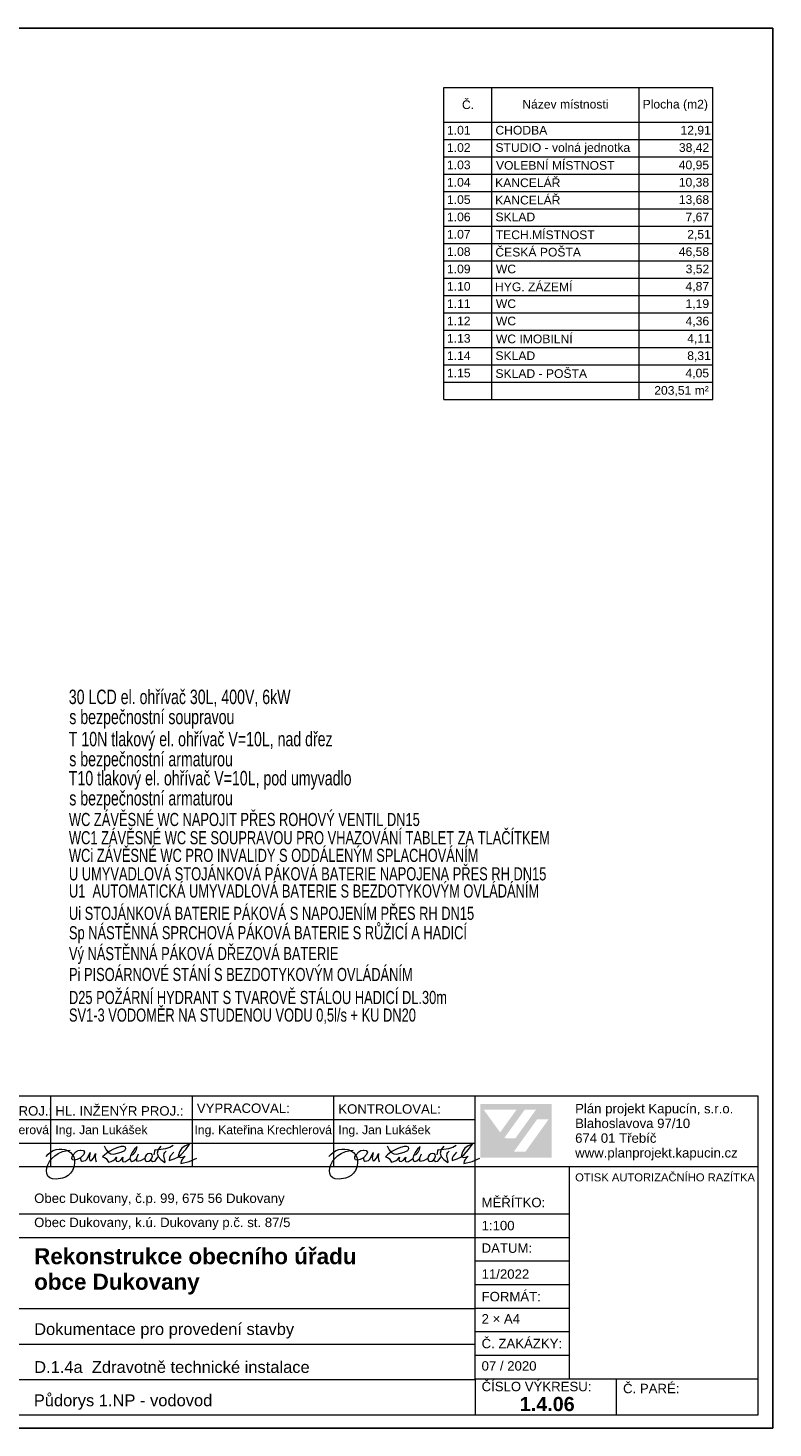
# Model space of a CAD drawing. Header units: millimetres. Extents: x 28262 to 240133, y -152087 to 56534.
# Tile 45 of 107: x 59303 to 75100, y -7545 to 22155. Entities that reach past the tile are written whole.
import ezdxf

# ---------------------------------------------------------------- set-up
doc = ezdxf.new("R2010")
doc.units = ezdxf.units.MM
doc.header["$MEASUREMENT"] = 0
doc.layers.get('0').update_dxf_attribs({"lineweight": 9})
for name, color, linetype, lineweight in [('--písmo', 7, 'Continuous', 25), ('--tabulka', 7, 'Continuous', 20), ('--VODA_POPIS', 7, 'Continuous', 25), ('1_POHLED ZÁPADNÍ_2_0', 7, 'Continuous', 13)]:
    doc.layers.add(name, color=color, linetype=linetype, lineweight=lineweight)
doc.styles.add('GENERATED_STYLE_1', font='arial.ttf')
doc.styles.add('GENERATED_STYLE_2', font='arialbd.ttf')
doc.styles.add('GENEROVANÝ_STYL_1', font='arial.ttf')
doc.styles.add('styl3', font='arial.ttf', dxfattribs={"width": 0.7, "height": 250})

msp = doc.modelspace()

# ---------------------------------------------------------------- hatches: boundary and pattern name
at = {"linetype": 'Continuous', "lineweight": 25}
h = msp.add_hatch(color=1, dxfattribs=at)
h.paths.add_polyline_path([(68897, -671), (70405, -671), (70405, -1809), (68897, -1809)])
h.paths.add_polyline_path([(68966, -792), (69314, -1274), (69662, -793)], flags=0)
h.paths.add_polyline_path([(70076, -791), (69836, -791), (69399, -1396), (69639, -1397)], flags=0)
h.paths.add_polyline_path([(70344, -996), (70099, -996), (69606, -1681), (69851, -1681)], flags=0)

# ---------------------------------------------------------------- linework, layer by layer
at = {"layer": '--písmo'}
for p, q in [((75100, 22155), (33100, 22155)), ((75100, -7545), (75100, 22155)), ((33100, -7545), (75100, -7545))]:
    msp.add_line(p, q, dxfattribs=at)
at = {"layer": '--tabulka', "linetype": 'Continuous'}
for p, q in [((56783, -500), (74783, -500)), ((59783, -500), (59783, -2000)), ((62783, -500), (62783, -2000)), ((65783, -500), (65783, -2000)), ((68783, -6500), (68783, -500)), ((74783, -6500), (74783, -500)), ((56783, -1000), (59783, -1000)), ((59783, -1000), (68783, -1000)), ((56783, -1500), (68783, -1500)), ((56783, -2000), (74783, -2000)), ((70783, -6500), (70783, -2000)), ((56783, -3000), (70783, -3000)), ((56783, -3500), (70783, -3500)), ((68783, -4000), (70783, -4000)), ((68783, -4500), (70783, -4500)), ((68783, -5017), (56783, -5017)), ((68783, -5000), (70783, -5000)), ((68783, -5500), (70783, -5500)), ((56783, -5767), (68783, -5767)), ((68783, -6000), (70783, -6000)), ((56783, -6517), (68783, -6517)), ((68783, -6500), (74783, -6500)), ((68783, -6500), (68783, -7267)), ((71783, -7267), (71783, -6500)), ((74783, -7267), (74783, -6500)), ((56783, -7267), (68783, -7267)), ((68783, -7267), (74783, -7267))]:
    msp.add_line(p, q, dxfattribs=at)
at = {"layer": '--tabulka', "linetype": 'Continuous', "flags": 128}
for points in [[(59685, -1788), (59728, -1734), (59779, -1692), (59836, -1660), (59897, -1639), (59960, -1628), (60023, -1627), (60083, -1637), (60140, -1656)], [(59819, -2258), (59765, -2237), (59726, -2200), (59703, -2149), (59695, -2089), (59702, -2026), (59723, -1960), (59758, -1894), (59806, -1830), (59869, -1772), (59945, -1721), (60036, -1682), (60140, -1656)], [(60140, -1656), (60195, -1650)], [(60140, -1656), (60205, -1697), (60255, -1754), (60278, -1803), (60290, -1861)], [(60290, -1861), (60250, -1854), (60233, -1831), (60236, -1795), (60255, -1754)], [(60255, -1754), (60320, -1685), (60363, -1660), (60411, -1649)], [(60411, -1649), (60425, -1648), (60477, -1659), (60499, -1691), (60483, -1741), (60423, -1807)], [(60559, -1836), (60619, -1702)], [(60619, -1702), (60602, -1814), (60616, -1871), (60631, -1879), (60650, -1873), (60694, -1823), (60736, -1720)], [(60736, -1720), (60728, -1799), (60734, -1852), (60751, -1896)], [(61000, -1694), (60929, -1747), (60882, -1795)], [(60920, -1562), (60959, -1641), (61000, -1694)], [(61021, -1681), (61000, -1694)], [(61000, -1694), (61057, -1731), (61122, -1738), (61280, -1695)], [(61205, -1592), (61116, -1628), (61021, -1681)], [(61280, -1695), (61355, -1655), (61379, -1614), (61368, -1590), (61334, -1576), (61280, -1576), (61205, -1592)], [(61512, -1698), (61478, -1768), (61462, -1831)], [(61494, -1757), (61539, -1735), (61577, -1691), (61605, -1637), (61617, -1582)], [(61617, -1582), (61560, -1632), (61512, -1698)], [(61640, -1736), (61605, -1823), (61602, -1861), (61609, -1887)], [(61920, -1731), (61879, -1718), (61842, -1728), (61811, -1754), (61789, -1790), (61780, -1829)], [(61903, -1862), (61932, -1821), (61942, -1778), (61937, -1751), (61920, -1731)], [(61979, -1751), (61997, -1640), (62015, -1641), (62063, -1639)], [(62063, -1639), (62045, -1713), (62066, -1783), (62121, -1849), (62207, -1911)], [(62063, -1639), (62227, -1613), (62312, -1585), (62380, -1542)], [(62118, -1564), (62063, -1639)], [(62207, -1911), (62210, -1890), (62184, -1776), (62188, -1722), (62204, -1697), (62233, -1674)], [(62392, -1694), (62318, -1779), (62300, -1823), (62294, -1869)], [(62564, -1608), (62514, -1684), (62488, -1786)], [(62492, -1789), (62554, -1740)], [(62492, -1789), (62546, -1806), (62589, -1798), (62635, -1779)], [(62554, -1740), (62647, -1638), (62727, -1524)], [(62727, -1524), (62636, -1556), (62564, -1608)], [(62635, -1779), (62572, -1846)], [(65685, -1788), (65728, -1734), (65779, -1692), (65836, -1660), (65897, -1639), (65960, -1628), (66023, -1627), (66083, -1637), (66140, -1656)], [(65819, -2258), (65765, -2237), (65726, -2200), (65703, -2149), (65695, -2089), (65702, -2026), (65723, -1960), (65758, -1894), (65806, -1830), (65869, -1772), (65945, -1721), (66036, -1682), (66140, -1656)], [(66140, -1656), (66195, -1650)], [(66140, -1656), (66205, -1697), (66255, -1754), (66278, -1803), (66290, -1861)], [(66290, -1861), (66250, -1854), (66233, -1831), (66236, -1795), (66255, -1754)], [(66255, -1754), (66320, -1685), (66363, -1660), (66411, -1649)], [(66411, -1649), (66425, -1648), (66477, -1659), (66499, -1691), (66483, -1741), (66423, -1807)], [(66559, -1836), (66619, -1702)], [(66619, -1702), (66602, -1814), (66616, -1871), (66631, -1879), (66650, -1873), (66694, -1823), (66736, -1720)], [(66736, -1720), (66728, -1799), (66734, -1852), (66751, -1896)], [(67000, -1694), (66929, -1747), (66882, -1795)], [(66920, -1562), (66959, -1641), (67000, -1694)], [(67021, -1681), (67000, -1694)], [(67000, -1694), (67057, -1731), (67122, -1738), (67280, -1695)], [(67205, -1592), (67116, -1628), (67021, -1681)], [(67280, -1695), (67355, -1655), (67379, -1614), (67368, -1590), (67334, -1576), (67280, -1576), (67205, -1592)], [(67512, -1698), (67478, -1768), (67462, -1831)], [(67494, -1757), (67539, -1735), (67577, -1691), (67605, -1637), (67617, -1582)], [(67617, -1582), (67560, -1632), (67512, -1698)], [(67640, -1736), (67605, -1823), (67602, -1861), (67609, -1887)], [(67920, -1731), (67879, -1718), (67842, -1728), (67811, -1754), (67789, -1790), (67780, -1829)], [(67903, -1862), (67932, -1821), (67942, -1778), (67937, -1751), (67920, -1731)], [(67979, -1751), (67997, -1640), (68015, -1641), (68063, -1639)], [(68063, -1639), (68045, -1713), (68066, -1783), (68121, -1849), (68207, -1911)], [(68063, -1639), (68227, -1613), (68312, -1585), (68380, -1542)], [(68118, -1564), (68063, -1639)], [(68207, -1911), (68210, -1890), (68184, -1776), (68188, -1722), (68204, -1697), (68233, -1674)], [(68392, -1694), (68318, -1779), (68300, -1823), (68294, -1869)], [(68564, -1608), (68514, -1684), (68488, -1786)], [(68492, -1789), (68554, -1740)], [(68492, -1789), (68546, -1806), (68589, -1798), (68635, -1779)], [(68554, -1740), (68647, -1638), (68727, -1524)], [(68727, -1524), (68636, -1556), (68564, -1608)], [(68635, -1779), (68572, -1846)], [(60290, -1923), (60275, -2008), (60245, -2081), (60204, -2140), (60153, -2187), (60095, -2222), (60032, -2247), (59902, -2266), (59819, -2258)], [(60419, -1814), (60344, -1848), (60290, -1861)], [(60290, -1861), (60290, -1923)], [(60419, -1814), (60417, -1832), (60425, -1868), (60436, -1881), (60453, -1884)], [(60423, -1807), (60419, -1814)], [(60423, -1813), (60419, -1814)], [(60453, -1884), (60520, -1869), (60559, -1836)], [(60882, -1795), (60925, -1806), (60959, -1828)], [(60959, -1828), (61010, -1902)], [(61010, -1902), (61063, -1890), (61109, -1870)], [(61109, -1870), (61148, -1840), (61180, -1801)], [(61180, -1801), (61163, -1852), (61179, -1885), (61219, -1890), (61268, -1862), (61313, -1799)], [(61313, -1799), (61303, -1858), (61308, -1885), (61323, -1897), (61370, -1888), (61454, -1833)], [(61462, -1831), (61480, -1875), (61507, -1888), (61547, -1874), (61598, -1833)], [(61609, -1887), (61696, -1873)], [(61696, -1873), (61771, -1831)], [(61780, -1829), (61779, -1836), (61792, -1875), (61824, -1890), (61864, -1885), (61903, -1862)], [(62047, -1798), (62016, -1850), (61982, -1888), (61945, -1896), (61903, -1862)], [(62294, -1869), (62401, -1837), (62492, -1789)], [(62488, -1786), (62492, -1789)], [(62544, -1933), (62718, -1893), (62885, -1822)], [(62572, -1846), (62553, -1887), (62544, -1933)], [(66290, -1923), (66275, -2008), (66245, -2081), (66204, -2140), (66153, -2187), (66095, -2222), (66032, -2247), (65902, -2266), (65819, -2258)], [(66419, -1814), (66344, -1848), (66290, -1861)], [(66290, -1861), (66290, -1923)], [(66419, -1814), (66417, -1832), (66425, -1868), (66436, -1881), (66453, -1884)], [(66423, -1807), (66419, -1814)], [(66423, -1813), (66419, -1814)], [(66453, -1884), (66520, -1869), (66559, -1836)], [(66882, -1795), (66925, -1806), (66959, -1828)], [(66959, -1828), (67010, -1902)], [(67010, -1902), (67063, -1890), (67109, -1870)], [(67109, -1870), (67148, -1840), (67180, -1801)], [(67180, -1801), (67163, -1852), (67179, -1885), (67219, -1890), (67268, -1862), (67313, -1799)], [(67313, -1799), (67303, -1858), (67308, -1885), (67323, -1897), (67370, -1888), (67454, -1833)], [(67462, -1831), (67480, -1875), (67507, -1888), (67547, -1874), (67598, -1833)], [(67609, -1887), (67696, -1873)], [(67696, -1873), (67771, -1831)], [(67780, -1829), (67779, -1836), (67792, -1875), (67824, -1890), (67864, -1885), (67903, -1862)], [(68047, -1798), (68016, -1850), (67982, -1888), (67945, -1896), (67903, -1862)], [(68294, -1869), (68401, -1837), (68492, -1789)], [(68488, -1786), (68492, -1789)], [(68544, -1933), (68718, -1893), (68885, -1822)], [(68572, -1846), (68553, -1887), (68544, -1933)]]:
    msp.add_lwpolyline(points, dxfattribs=at)
at = {"layer": '1_POHLED ZÁPADNÍ_2_0', "linetype": 'Continuous'}
for p, q in [((68123, 20896), (73827, 20896)), ((68123, 20160), (68123, 20896)), ((69135, 20160), (69135, 20896)), ((72263, 20160), (72263, 20896)), ((73827, 20160), (73827, 20896)), ((68123, 20160), (69135, 20160)), ((68123, 19792), (68123, 20160)), ((69135, 20160), (72263, 20160)), ((69135, 19792), (69135, 20160)), ((72263, 20160), (73827, 20160)), ((72263, 19792), (72263, 20160)), ((73827, 19792), (73827, 20160)), ((68123, 19792), (69135, 19792)), ((68123, 19424), (68123, 19792)), ((69135, 19792), (72263, 19792)), ((69135, 19424), (69135, 19792)), ((72263, 19792), (73827, 19792)), ((72263, 19424), (72263, 19792)), ((73827, 19424), (73827, 19792)), ((68123, 19424), (69135, 19424)), ((68123, 19056), (68123, 19424)), ((69135, 19424), (72263, 19424)), ((69135, 19056), (69135, 19424)), ((72263, 19424), (73827, 19424)), ((72263, 19056), (72263, 19424)), ((73827, 19056), (73827, 19424)), ((68123, 19056), (69135, 19056)), ((68123, 18688), (68123, 19056)), ((69135, 19056), (72263, 19056)), ((69135, 18688), (69135, 19056)), ((72263, 19056), (73827, 19056)), ((72263, 18688), (72263, 19056)), ((73827, 18688), (73827, 19056)), ((68123, 18688), (69135, 18688)), ((68123, 18320), (68123, 18688)), ((69135, 18688), (72263, 18688)), ((69135, 18320), (69135, 18688)), ((72263, 18688), (73827, 18688)), ((72263, 18320), (72263, 18688)), ((73827, 18320), (73827, 18688)), ((68123, 18320), (69135, 18320)), ((68123, 17952), (68123, 18320)), ((69135, 18320), (72263, 18320)), ((69135, 17952), (69135, 18320)), ((72263, 18320), (73827, 18320)), ((72263, 17952), (72263, 18320)), ((73827, 17952), (73827, 18320)), ((68123, 17952), (69135, 17952)), ((68123, 17584), (68123, 17952)), ((69135, 17952), (72263, 17952)), ((69135, 17584), (69135, 17952)), ((72263, 17952), (73827, 17952)), ((72263, 17584), (72263, 17952)), ((73827, 17584), (73827, 17952)), ((68123, 17584), (69135, 17584)), ((68123, 17216), (68123, 17584)), ((69135, 17584), (72263, 17584)), ((69135, 17216), (69135, 17584)), ((72263, 17584), (73827, 17584)), ((72263, 17216), (72263, 17584)), ((73827, 17216), (73827, 17584)), ((68123, 17216), (69135, 17216)), ((68123, 16848), (68123, 17216)), ((69135, 17216), (72263, 17216)), ((69135, 16848), (69135, 17216)), ((72263, 17216), (73827, 17216)), ((72263, 16848), (72263, 17216)), ((73827, 16848), (73827, 17216)), ((68123, 16848), (69135, 16848)), ((68123, 16480), (68123, 16848)), ((69135, 16848), (72263, 16848)), ((69135, 16480), (69135, 16848)), ((72263, 16848), (73827, 16848)), ((72263, 16480), (72263, 16848)), ((73827, 16480), (73827, 16848)), ((68123, 16480), (69135, 16480)), ((68123, 16112), (68123, 16480)), ((69135, 16480), (72263, 16480)), ((69135, 16112), (69135, 16480)), ((72263, 16480), (73827, 16480)), ((72263, 16112), (72263, 16480)), ((73827, 16112), (73827, 16480)), ((68123, 16112), (69135, 16112)), ((68123, 15744), (68123, 16112)), ((69135, 16112), (72263, 16112)), ((69135, 15744), (69135, 16112)), ((72263, 16112), (73827, 16112)), ((72263, 15744), (72263, 16112)), ((73827, 15744), (73827, 16112)), ((68123, 15744), (69135, 15744)), ((68123, 15376), (68123, 15744)), ((69135, 15744), (72263, 15744)), ((69135, 15376), (69135, 15744)), ((72263, 15744), (73827, 15744)), ((72263, 15376), (72263, 15744)), ((73827, 15376), (73827, 15744)), ((68123, 15376), (69135, 15376)), ((68123, 15008), (68123, 15376)), ((69135, 15376), (72263, 15376)), ((69135, 15008), (69135, 15376)), ((72263, 15376), (73827, 15376)), ((72263, 15008), (72263, 15376)), ((73827, 15008), (73827, 15376)), ((68123, 15008), (69135, 15008)), ((68123, 14640), (68123, 15008)), ((69135, 15008), (72263, 15008)), ((69135, 14640), (69135, 15008)), ((72263, 15008), (73827, 15008)), ((72263, 14640), (72263, 15008)), ((73827, 14640), (73827, 15008)), ((68123, 14640), (69135, 14640)), ((68123, 14272), (68123, 14640)), ((69135, 14640), (72263, 14640)), ((69135, 14272), (69135, 14640)), ((72263, 14640), (73827, 14640)), ((72263, 14272), (72263, 14640)), ((73827, 14272), (73827, 14640)), ((68123, 14272), (69135, 14272)), ((69135, 14272), (72263, 14272)), ((72263, 14272), (73827, 14272))]:
    msp.add_line(p, q, dxfattribs=at)

# ---------------------------------------------------------------- texts
at = {"layer": '--tabulka', "linetype": 'Continuous'}
for s, insert, char_height, attachment_point, style in [('\\A1;{\\fArial|b0|i0|c238|p38;ZODPOVĚDNÝ PROJ.:}', (56883, -920), 200, 7, 'GENERATED_STYLE_1'), ('\\A1;{\\fArial|b0|i0|c238|p38;HL. INŽENÝR PROJ.:}', (59883, -920), 200, 7, 'GENERATED_STYLE_1'), ('\\A1;{\\fArial|b0|i0|c238|p38;VYPRACOVAL:}', (62883, -864), 200, 7, 'GENERATED_STYLE_1'), ('\\A1;{\\fArial|b0|i0|c238|p38;KONTROLOVAL:}', (65883, -880), 200, 7, 'GENERATED_STYLE_1'), ('\\A1;Ing. Kateřina Krechlerová', (56832, -1247), 185, 4, 'GENERATED_STYLE_1'), ('\\A1;{\\fArial|b0|i0|c238|p38;Ing. Jan Lukášek}', (59883, -1247), 185, 4, 'GENERATED_STYLE_1'), ('\\A1;Ing. Kateřina Krechlerová', (62832, -1247), 185, 4, 'GENERATED_STYLE_1'), ('\\A1;{\\fArial|b0|i0|c238|p38;Ing. Jan Lukášek}', (65883, -1247), 185, 4, 'GENERATED_STYLE_1'), ('\\A1;{\\fArial|b0|i0|c238|p38;OTISK AUTORIZAČNÍHO RAZÍTKA}', (70905, -2229), 170, 4, 'GENERATED_STYLE_1'), ('\\A1;Obec Dukovany, č.p. 99, 675 56 Dukovany', (59433, -2701), 200, 4, 'GENERATED_STYLE_1'), ('\\A1;{\\fArial|b0|i0|c238|p38;MĚŘÍTKO:}', (68921, -2762), 200, 4, 'GENERATED_STYLE_1'), ('\\A1;Obec Dukovany, k.ú. Dukovany p.č. st. 87/5', (59433, -3213), 200, 4, 'GENERATED_STYLE_1'), ('\\A1;{\\fArial|b0|i0|c238|p38;1:100}', (68921, -3353), 200, 7, 'GENERATED_STYLE_1'), ('\\A1;{\\fArial|b0|i0|c238|p38;DATUM:}', (68921, -3730), 200, 4, 'GENERATED_STYLE_1'), ('\\A1;11/2022', (68921, -4281), 200, 4, 'GENERATED_STYLE_1'), ('\\A1;{\\fArial|b0|i0|c238|p38;FORMÁT:}', (68921, -4758), 200, 4, 'GENERATED_STYLE_1'), ('\\A1;Dokumentace pro provedení stavby', (59433, -5484), 250, 4, 'GENERATED_STYLE_1'), ('\\A1;2 × A4', (68921, -5229), 200, 4, 'GENERATED_STYLE_1'), ('\\A1;{\\fArial|b0|i0|c238|p38;Č. ZAKÁZKY:}', (68921, -5754), 200, 4, 'GENERATED_STYLE_1'), ('\\A1;D.1.4a  Zdravotně technické instalace', (59433, -6380), 250, 7, 'GENERATED_STYLE_1'), ('\\A1;07 / 2020', (68921, -6229), 200, 4, 'GENERATED_STYLE_1'), ('\\A1;{\\fArial|b0|i0|c238|p38;ČÍSLO VÝKRESU:}', (68921, -6666), 200, 4, 'GENERATED_STYLE_1'), ('\\A1;{\\fArial|b0|i0|c238|p38;Č. PARÉ:}', (71921, -6708), 200, 4, 'GENERATED_STYLE_1'), ('\\A1;Půdorys 1.NP - vodovod', (59426, -7158), 250, 7, 'GENERATED_STYLE_1'), ('\\A1;1.4.06', (69730, -7038), 300, 4, 'GENERATED_STYLE_2')]:
    msp.add_mtext(s, dxfattribs=dict(at, insert=insert, char_height=char_height, attachment_point=attachment_point, style=style))
at = {"layer": '--tabulka', "linetype": 'Continuous', "insert": (70905, -1867), "char_height": 200, "width": 3813.93, "attachment_point": 7, "line_spacing_factor": 0.937047, "style": 'GENERATED_STYLE_1'}
msp.add_mtext('\\A1;{\\fArial|b0|i0|c238|p38;Plán projekt Kapucín, s.r.o.\\P\\fArial|b0|i0|c238|p38;Blahoslavova 97/10\\P\\fArial|b0|i0|c238|p38;674 01 Třebíč\\P\\fArial|b0|i0|c238|p38;www.planprojekt.kapucin.cz}', dxfattribs=at)
at = {"layer": '--tabulka', "linetype": 'Continuous', "char_height": 340, "width": 8865.15, "attachment_point": 1, "style": 'GENERATED_STYLE_2'}
for s, insert in [('\\A1;Rekonstrukce obecního úřadu', (59433, -3730)), ('\\A1;obce Dukovany', (59433, -4271))]:
    msp.add_mtext(s, dxfattribs=dict(at, insert=insert))
at = {"layer": '--VODA_POPIS', "style": 'styl3', "width": 0.7}
for s, height, p in [('30 LCD el. ohřívač 30L, 400V, 6kW', 306.8, (60168, 7812)), ('s bezpečnostní soupravou ', 306.8, (60178, 7387)), ('T 10N tlakový el. ohřívač V=10L, nad dřez', 306.8, (60168, 6917)), ('s bezpečnostní armaturou ', 306.8, (60178, 6492)), ('T10 tlakový el. ohřívač V=10L, pod umyvadlo', 306.8, (60168, 6088)), ('s bezpečnostní armaturou ', 306.8, (60178, 5663)), ('WC ZÁVĚSNÉ WC NAPOJIT PŘES ROHOVÝ VENTIL DN15', 278.91, (60171, 5225)), ('WC1 ZÁVĚSNÉ WC SE SOUPRAVOU PRO VHAZOVÁNÍ TABLET ZA TLAČÍTKEM', 278.91, (60171, 4838)), ('WCi ZÁVĚSNÉ WC PRO INVALIDY S ODDÁLENÝM SPLACHOVÁNÍM ', 278.91, (60171, 4464)), ('U UMYVADLOVÁ STOJÁNKOVÁ PÁKOVÁ BATERIE NAPOJENA PŘES RH DN15', 278.91, (60171, 4072)), ('U1  AUTOMATICKÁ UMYVADLOVÁ BATERIE S BEZDOTYKOVÝM OVLÁDÁNÍM', 278.91, (60171, 3708)), ('Ui STOJÁNKOVÁ BATERIE PÁKOVÁ S NAPOJENÍM PŘES RH DN15', 278.91, (60171, 3234)), ('Sp NÁSTĚNNÁ SPRCHOVÁ PÁKOVÁ BATERIE S RŮŽICÍ A HADICÍ', 278.91, (60171, 2823)), ('Vý NÁSTĚNNÁ PÁKOVÁ DŘEZOVÁ BATERIE', 278.91, (60171, 2380)), ('Pi PISOÁRNOVÉ STÁNÍ S BEZDOTYKOVÝM OVLÁDÁNÍM', 278.91, (60171, 1937)), ('D25 POŽÁRNÍ HYDRANT S TVAROVĚ STÁLOU HADICÍ DL.30m', 278.91, (60171, 1449)), ('SV1-3 VODOMĚR NA STUDENOU VODU 0,5l/s + KU DN20', 278.91, (60171, 1076))]:
    msp.add_text(s, height=height, dxfattribs=at).set_placement(p)
at = {"layer": '1_POHLED ZÁPADNÍ_2_0', "style": 'GENEROVANÝ_STYL_1'}
for s, p in [('Č.', (68505, 20436)), ('Název místnosti', (69784, 20447)), ('Plocha (m2)', (72336, 20447)), ('1.01', (68187, 19895)), ('CHODBA', (69214, 19895)), ('12,91', (73139, 19895)), ('1.02', (68187, 19527)), ('STUDIO - volná jednotka', (69215, 19527)), ('38,42', (73105, 19527)), ('1.03', (68187, 19159)), ('VOLEBNÍ MÍSTNOST', (69226, 19148)), ('40,95', (73102, 19159)), ('KANCELÁŘ', (69208, 18780)), ('1.04', (68187, 18791)), ('10,38', (73103, 18791)), ('1.05', (68187, 18423)), ('KANCELÁŘ', (69208, 18412)), ('13,68', (73103, 18423)), ('1.06', (68187, 18055)), ('SKLAD', (69215, 18055)), ('7,67', (73246, 18055)), ('1.07', (68187, 17687)), ('TECH.MÍSTNOST', (69221, 17676)), ('2,51', (73282, 17687)), ('ČESKÁ POŠTA', (69214, 17308)), ('1.08', (68187, 17319)), ('46,58', (73103, 17319)), ('1.09', (68187, 16951)), ('WC', (69224, 16951)), ('3,52', (73248, 16951)), ('1.10', (68187, 16583)), ('HYG. ZÁZEMÍ', (69206, 16572)), ('4,87', (73246, 16583)), ('1.11', (68187, 16215)), ('WC', (69224, 16215)), ('1,19', (73246, 16215)), ('1.12', (68187, 15847)), ('WC', (69224, 15847)), ('4,36', (73247, 15847)), ('1.13', (68187, 15479)), ('WC IMOBILNÍ', (69224, 15468)), ('4,11', (73282, 15479)), ('1.14', (68187, 15111)), ('SKLAD', (69215, 15111)), ('8,31', (73282, 15111)), ('1.15', (68187, 14743)), ('SKLAD - POŠTA', (69215, 14732)), ('4,05', (73245, 14743)), ('203,51 m²', (72582, 14375))]:
    msp.add_text(s, height=184, dxfattribs=at).set_placement(p)

doc.saveas('drawing.dxf')
